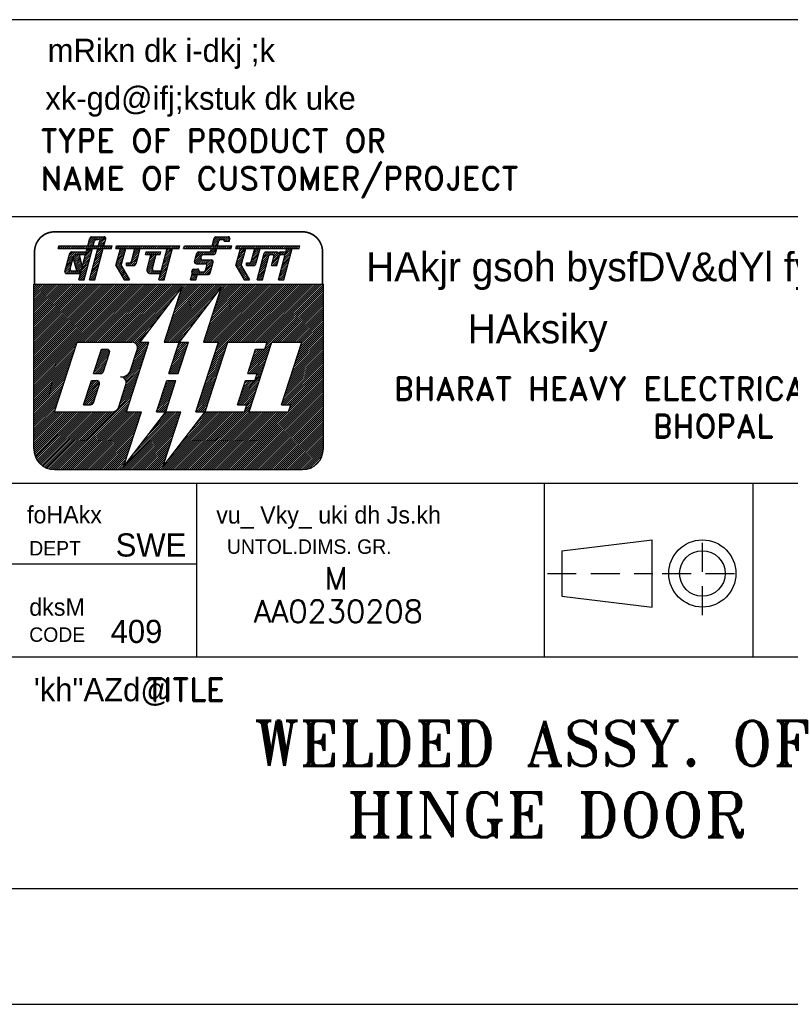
# Model space of a CAD drawing. Extents: x 5111 to 10755, y 3088 to 7079.
# Tile 5 of 8: x 8346 to 9239, y 3088 to 4230. Entities that reach past the tile are written whole.
import ezdxf
from ezdxf.enums import TextEntityAlignment as Align

# ---------------------------------------------------------------- set-up
doc = ezdxf.new("R2010")
doc.units = 0
doc.header["$LTSCALE"] = 10
doc.header["$MEASUREMENT"] = 0
doc.linetypes.add('HIDDEN', pattern=[0.375, 0.25, -0.125])
doc.layers.get('0').update_dxf_attribs({"linetype": 'CONTINUOUS'})
doc.layers.add('6', color=220, linetype='CONTINUOUS')
doc.layers.add('TEXT', color=7, linetype='CONTINUOUS')
doc.styles.add('HINDI', font='hindi')
doc.styles.add('ROMAND', font='romand')
doc.styles.add('ROMANS', font='romans')
doc.styles.add('ROMANT', font='romant.shx')

# ---------------------------------------------------------------- blocks, each defined once
blk = doc.blocks.new('*X17')
at = {"color": 0}
for p, q in [((31.687, 28.505), (32.282, 29.1)), ((31.752, 28.747), (32.105, 29.1)), ((31.817, 28.988), (31.928, 29.1)), ((31.428, 27.539), (32.057, 28.168)), ((31.493, 27.781), (32.121, 28.409)), ((31.558, 28.022), (32.186, 28.651)), ((31.622, 28.264), (32.251, 28.892)), ((31.17, 26.573), (31.798, 27.202)), ((31.234, 26.815), (31.863, 27.443)), ((31.299, 27.056), (31.927, 27.685)), ((31.364, 27.298), (31.992, 27.926)), ((31.163, 26.39), (31.733, 26.96)), ((31.34, 26.39), (31.669, 26.719)), ((31.517, 26.39), (31.604, 26.477))]:
    blk.add_line(p, q, dxfattribs=at)
blk = doc.blocks.new('*X16')
at = {"color": 0}
for p, q in [((29.562, 27.441), (30.19, 28.069)), ((29.627, 27.682), (30.255, 28.31)), ((29.691, 27.924), (30.558, 28.79)), ((29.756, 28.165), (30.381, 28.79)), ((29.821, 28.407), (30.204, 28.79)), ((29.885, 28.648), (30.027, 28.79)), ((30.505, 28.56), (30.735, 28.79)), ((30.56, 27.731), (31.188, 28.36)), ((30.625, 27.973), (31.442, 28.79)), ((30.625, 27.62), (31.124, 28.118)), ((30.661, 28.54), (30.911, 28.79)), ((30.689, 28.214), (31.141, 28.666)), ((30.734, 28.436), (31.068, 28.77)), ((31.147, 28.672), (31.261, 28.787)), ((31.388, 28.56), (31.618, 28.79)), ((31.565, 28.56), (31.752, 28.747)), ((29.368, 26.716), (29.996, 27.345)), ((29.433, 26.958), (30.061, 27.586)), ((29.497, 27.199), (30.126, 27.828)), ((30.802, 27.62), (31.059, 27.877)), ((30.979, 27.62), (30.994, 27.635)), ((29.303, 26.475), (29.931, 27.103)), ((29.395, 26.39), (29.867, 26.862)), ((29.572, 26.39), (29.802, 26.62))]:
    blk.add_line(p, q, dxfattribs=at)
blk = doc.blocks.new('*X15')
at = {"color": 0}
for p, q in [((27.633, 28.34), (28.261, 28.968)), ((27.698, 28.582), (28.216, 29.1)), ((27.762, 28.823), (28.039, 29.1)), ((27.827, 29.064), (27.863, 29.1)), ((28.888, 28.357), (29.516, 28.986)), ((28.952, 28.599), (29.454, 29.1)), ((29.017, 28.84), (29.277, 29.1)), ((29.082, 29.082), (29.1, 29.1)), ((27.441, 27.618), (28.067, 28.244)), ((27.504, 27.857), (28.132, 28.485)), ((27.568, 28.099), (28.197, 28.727)), ((28.504, 27.62), (29.386, 28.503)), ((28.681, 27.62), (29.322, 28.261)), ((28.823, 28.116), (29.451, 28.744)), ((27.506, 27.506), (28.002, 28.002)), ((27.571, 27.394), (27.938, 27.761)), ((27.635, 27.282), (27.927, 27.573)), ((27.7, 27.17), (27.992, 27.461)), ((27.765, 27.058), (28.056, 27.349)), ((27.829, 26.946), (28.121, 27.237)), ((28.356, 27.649), (28.557, 27.85)), ((28.356, 27.825), (28.38, 27.85)), ((28.857, 27.62), (29.257, 28.02)), ((29.082, 27.667), (29.172, 27.758)), ((27.894, 26.833), (28.186, 27.125)), ((27.959, 26.721), (28.25, 27.013)), ((28.024, 26.609), (28.315, 26.901)), ((28.088, 26.497), (28.38, 26.789)), ((28.158, 26.39), (28.445, 26.677)), ((28.335, 26.39), (28.509, 26.565)), ((28.511, 26.39), (28.574, 26.453))]:
    blk.add_line(p, q, dxfattribs=at)
blk = doc.blocks.new('*X14')
at = {"color": 0}
for p, q in [((27.479, 29.247), (27.562, 29.33)), ((27.509, 29.1), (27.739, 29.33)), ((27.686, 29.1), (27.916, 29.33)), ((27.863, 29.1), (28.093, 29.33)), ((28.039, 29.1), (28.269, 29.33)), ((28.216, 29.1), (28.446, 29.33)), ((28.393, 29.1), (28.623, 29.33)), ((28.57, 29.1), (28.8, 29.33)), ((28.746, 29.1), (28.976, 29.33)), ((28.923, 29.1), (29.153, 29.33)), ((29.1, 29.1), (29.33, 29.33)), ((29.277, 29.1), (29.507, 29.33)), ((29.454, 29.1), (29.684, 29.33)), ((29.63, 29.1), (29.86, 29.33)), ((29.807, 29.1), (30.037, 29.33)), ((29.984, 29.1), (30.214, 29.33)), ((30.161, 29.1), (30.391, 29.33)), ((30.337, 29.1), (30.567, 29.33)), ((30.514, 29.1), (30.744, 29.33)), ((30.691, 29.1), (30.921, 29.33)), ((30.868, 29.1), (31.098, 29.33)), ((31.045, 29.1), (31.275, 29.33)), ((31.221, 29.1), (31.451, 29.33)), ((31.398, 29.1), (31.628, 29.33)), ((31.575, 29.1), (31.805, 29.33)), ((31.752, 29.1), (31.982, 29.33)), ((31.928, 29.1), (32.158, 29.33)), ((32.105, 29.1), (32.335, 29.33)), ((32.282, 29.1), (32.512, 29.33)), ((32.459, 29.1), (32.689, 29.33)), ((32.636, 29.1), (32.866, 29.33)), ((32.812, 29.1), (32.932, 29.22))]:
    blk.add_line(p, q, dxfattribs=at)
blk = doc.blocks.new('*X13')
at = {"color": 0}
for p, q in [((25.024, 28.56), (25.564, 29.1)), ((25.201, 28.56), (25.741, 29.1)), ((25.323, 29.035), (25.388, 29.1)), ((25.378, 28.56), (25.757, 28.939)), ((23.882, 27.948), (24.724, 28.79)), ((23.924, 27.813), (24.445, 28.334)), ((23.946, 28.188), (24.547, 28.79)), ((24.01, 28.43), (24.371, 28.79)), ((24.058, 27.77), (24.453, 28.166)), ((24.075, 28.671), (24.19, 28.787)), ((24.234, 27.77), (24.565, 28.101)), ((24.411, 27.77), (24.741, 28.1)), ((24.588, 27.77), (24.918, 28.1)), ((24.671, 28.56), (24.901, 28.79)), ((24.765, 27.77), (25.095, 28.1)), ((24.848, 28.56), (25.078, 28.79)), ((24.896, 27.724), (25.272, 28.1)), ((24.934, 27.586), (25.422, 28.073)), ((25.556, 28.561), (25.692, 28.697)), ((23.633, 26.992), (23.951, 27.31)), ((23.691, 27.227), (23.759, 27.294)), ((23.696, 26.878), (24.128, 27.31)), ((23.845, 26.85), (24.256, 27.261)), ((24.552, 26.85), (25.433, 27.731)), ((24.729, 26.85), (25.369, 27.49)), ((24.87, 27.344), (25.486, 27.961)), ((24.905, 26.85), (25.304, 27.248)), ((24.022, 26.85), (24.29, 27.118)), ((24.198, 26.85), (24.428, 27.08)), ((24.375, 26.85), (24.605, 27.08)), ((25.082, 26.85), (25.239, 27.007))]:
    blk.add_line(p, q, dxfattribs=at)
blk = doc.blocks.new('*X12')
at = {"color": 0}
for p, q in [((22.95, 29.137), (23.143, 29.33)), ((23.09, 29.1), (23.32, 29.33)), ((23.266, 29.1), (23.496, 29.33)), ((23.443, 29.1), (23.673, 29.33)), ((23.62, 29.1), (23.85, 29.33)), ((23.797, 29.1), (24.027, 29.33)), ((23.973, 29.1), (24.203, 29.33)), ((24.15, 29.1), (24.38, 29.33)), ((24.327, 29.1), (24.557, 29.33)), ((24.504, 29.1), (24.734, 29.33)), ((24.681, 29.1), (24.911, 29.33)), ((24.857, 29.1), (25.087, 29.33)), ((25.034, 29.1), (25.264, 29.33)), ((25.211, 29.1), (25.441, 29.33)), ((25.388, 29.1), (25.618, 29.33)), ((25.564, 29.1), (25.794, 29.33)), ((25.741, 29.1), (25.971, 29.33)), ((25.918, 29.1), (26.148, 29.33)), ((26.095, 29.1), (26.325, 29.33)), ((26.272, 29.1), (26.502, 29.33)), ((26.448, 29.1), (26.678, 29.33)), ((26.625, 29.1), (26.855, 29.33)), ((26.802, 29.1), (27.032, 29.33)), ((26.979, 29.1), (27.076, 29.197))]:
    blk.add_line(p, q, dxfattribs=at)
blk = doc.blocks.new('*X11')
at = {"color": 0}
for p, q in [((25.441, 29.33), (26.211, 30.1)), ((25.452, 29.518), (26.034, 30.1)), ((25.517, 29.759), (25.857, 30.1)), ((25.582, 30.002), (25.671, 30.091)), ((26.158, 29.87), (26.388, 30.1)), ((26.334, 29.87), (26.564, 30.1)), ((26.443, 29.802), (26.741, 30.1)), ((26.538, 29.72), (26.886, 30.068)), ((26.715, 29.72), (26.942, 29.948)), ((25.618, 29.33), (25.951, 29.663)), ((25.794, 29.33), (25.886, 29.422))]:
    blk.add_line(p, q, dxfattribs=at)
blk = doc.blocks.new('*X10')
at = {"color": 0}
for p, q in [((23.562, 26.39), (24.022, 26.85)), ((23.602, 26.607), (23.845, 26.85)), ((23.667, 26.849), (23.696, 26.878)), ((23.738, 26.39), (24.101, 26.753)), ((23.915, 26.39), (24.036, 26.511))]:
    blk.add_line(p, q, dxfattribs=at)
blk = doc.blocks.new('*X9')
at = {"color": 0}
for p, q in [((17.094, 29.115), (17.309, 29.33)), ((17.256, 29.1), (17.486, 29.33)), ((17.433, 29.1), (17.663, 29.33)), ((17.61, 29.1), (17.84, 29.33)), ((17.786, 29.1), (18.016, 29.33)), ((17.963, 29.1), (18.193, 29.33)), ((18.14, 29.1), (18.37, 29.33)), ((18.317, 29.1), (18.547, 29.33)), ((18.493, 29.1), (18.723, 29.33)), ((18.67, 29.1), (18.9, 29.33)), ((18.847, 29.1), (19.077, 29.33)), ((19.024, 29.1), (19.254, 29.33)), ((19.201, 29.1), (19.431, 29.33)), ((19.377, 29.1), (19.607, 29.33)), ((19.554, 29.1), (19.784, 29.33)), ((19.731, 29.1), (19.961, 29.33)), ((19.908, 29.1), (20.138, 29.33)), ((20.084, 29.1), (20.314, 29.33)), ((20.261, 29.1), (20.491, 29.33)), ((20.438, 29.1), (20.668, 29.33)), ((20.615, 29.1), (20.845, 29.33)), ((20.791, 29.1), (21.021, 29.33)), ((20.968, 29.1), (21.198, 29.33)), ((21.145, 29.1), (21.375, 29.33)), ((21.322, 29.1), (21.552, 29.33)), ((21.499, 29.1), (21.729, 29.33)), ((21.675, 29.1), (21.905, 29.33)), ((21.852, 29.1), (22.082, 29.33)), ((22.029, 29.1), (22.259, 29.33)), ((22.206, 29.1), (22.436, 29.33)), ((22.382, 29.1), (22.611, 29.329)), ((19.698, 28.713), (19.774, 28.79)), ((19.721, 28.56), (19.951, 28.79)), ((19.898, 28.56), (20.128, 28.79)), ((20.075, 28.56), (20.305, 28.79)), ((20.251, 28.56), (20.481, 28.79)), ((20.428, 28.56), (20.658, 28.79)), ((20.605, 28.56), (20.835, 28.79)), ((20.782, 28.56), (20.952, 28.73))]:
    blk.add_line(p, q, dxfattribs=at)
blk = doc.blocks.new('*X8')
at = {"color": 0}
for p, q in [((17.312, 28.449), (17.941, 29.077)), ((17.377, 28.691), (17.786, 29.1)), ((17.442, 28.932), (17.61, 29.1)), ((18.567, 28.466), (19.195, 29.095)), ((18.631, 28.708), (19.024, 29.1)), ((18.696, 28.949), (18.847, 29.1)), ((21.322, 28.393), (21.95, 29.021)), ((21.386, 28.634), (21.852, 29.1)), ((21.451, 28.876), (21.675, 29.1)), ((17.118, 27.725), (17.746, 28.353)), ((17.127, 27.556), (17.682, 28.112)), ((17.183, 27.966), (17.811, 28.594)), ((17.247, 28.208), (17.876, 28.836)), ((18.251, 27.62), (19.001, 28.37)), ((18.428, 27.62), (18.936, 28.129)), ((18.437, 27.983), (19.066, 28.612)), ((18.502, 28.225), (19.13, 28.853)), ((19.873, 27.651), (20.501, 28.28)), ((19.938, 27.893), (20.566, 28.521)), ((20.002, 28.134), (20.428, 28.56)), ((20.067, 28.376), (20.251, 28.56)), ((21.063, 27.427), (21.691, 28.055)), ((21.128, 27.668), (21.756, 28.297)), ((21.192, 27.91), (21.821, 28.538)), ((21.257, 28.151), (21.885, 28.78)), ((17.191, 27.444), (17.617, 27.87)), ((17.256, 27.332), (17.552, 27.629)), ((17.321, 27.22), (17.612, 27.512)), ((17.385, 27.108), (17.677, 27.4)), ((17.45, 26.996), (17.742, 27.288)), ((18.006, 27.728), (18.127, 27.85)), ((18.074, 27.62), (18.305, 27.851)), ((18.607, 27.622), (18.872, 27.887)), ((19.773, 27.197), (20.372, 27.797)), ((19.808, 27.41), (20.437, 28.038)), ((19.819, 27.067), (20.307, 27.555)), ((19.907, 26.978), (20.247, 27.318)), ((20.869, 26.702), (21.497, 27.331)), ((20.92, 26.93), (21.562, 27.572)), ((20.998, 27.185), (21.627, 27.814)), ((17.515, 26.884), (17.807, 27.176)), ((17.58, 26.772), (17.871, 27.064)), ((17.644, 26.66), (17.936, 26.952)), ((17.709, 26.548), (18.001, 26.839)), ((17.774, 26.436), (18.065, 26.727)), ((17.905, 26.39), (18.13, 26.615)), ((18.081, 26.39), (18.195, 26.503)), ((18.258, 26.39), (18.259, 26.391)), ((20.038, 26.932), (20.301, 27.195)), ((20.212, 26.93), (20.442, 27.16)), ((20.389, 26.93), (20.619, 27.16)), ((20.566, 26.93), (20.796, 27.16)), ((20.743, 26.93), (20.973, 27.16)), ((20.804, 26.461), (21.433, 27.089)), ((20.91, 26.39), (21.368, 26.848)), ((21.087, 26.39), (21.303, 26.606))]:
    blk.add_line(p, q, dxfattribs=at)
blk = doc.blocks.new('*X7')
at = {"color": 0}
for p, q in [((13.409, 28.259), (13.711, 28.56)), ((13.448, 28.121), (13.888, 28.56)), ((13.462, 28.488), (13.512, 28.538)), ((13.487, 27.983), (13.945, 28.441)), ((13.526, 27.845), (13.98, 28.299)), ((13.565, 27.707), (14.015, 28.157)), ((13.604, 27.57), (14.05, 28.015)), ((13.643, 27.432), (14.085, 27.873)), ((13.682, 27.294), (14.12, 27.731)), ((13.725, 27.16), (14.155, 27.59)), ((13.902, 27.16), (14.168, 27.426)), ((14.079, 27.16), (14.103, 27.184))]:
    blk.add_line(p, q, dxfattribs=at)
blk = doc.blocks.new('*X6')
at = {"color": 0}
for p, q in [((12.845, 27.694), (13.389, 28.238)), ((12.909, 27.935), (13.462, 28.488)), ((12.974, 28.177), (13.587, 28.79)), ((13.039, 28.418), (13.41, 28.79)), ((13.104, 28.66), (13.232, 28.788)), ((13.512, 28.538), (13.764, 28.79)), ((13.711, 28.56), (13.941, 28.79)), ((13.888, 28.56), (14.118, 28.79)), ((14.064, 28.56), (14.294, 28.79)), ((14.241, 28.56), (14.471, 28.79)), ((14.418, 28.56), (14.491, 28.633)), ((12.699, 27.018), (13.195, 27.514)), ((12.715, 27.211), (13.259, 27.755)), ((12.78, 27.452), (13.324, 27.997)), ((12.794, 26.936), (13.147, 27.289)), ((12.965, 26.93), (13.217, 27.182)), ((13.141, 26.93), (13.371, 27.16)), ((13.318, 26.93), (13.548, 27.16)), ((13.495, 26.93), (13.725, 27.16)), ((13.672, 26.93), (13.902, 27.16)), ((13.849, 26.93), (14.079, 27.16)), ((14.025, 26.93), (14.038, 26.943))]:
    blk.add_line(p, q, dxfattribs=at)
blk = doc.blocks.new('*X5')
at = {"color": 0}
for p, q in [((12.129, 29.1), (12.359, 29.33)), ((12.154, 29.301), (12.183, 29.33)), ((12.306, 29.1), (12.536, 29.33)), ((12.483, 29.1), (12.713, 29.33)), ((12.66, 29.1), (12.89, 29.33)), ((12.837, 29.1), (13.067, 29.33)), ((13.013, 29.1), (13.243, 29.33)), ((13.19, 29.1), (13.42, 29.33)), ((13.367, 29.1), (13.597, 29.33)), ((13.544, 29.1), (13.774, 29.33)), ((13.72, 29.1), (13.95, 29.33)), ((13.897, 29.1), (14.127, 29.33)), ((14.074, 29.1), (14.304, 29.33)), ((14.251, 29.1), (14.481, 29.33)), ((14.428, 29.1), (14.658, 29.33)), ((14.604, 29.1), (14.834, 29.33)), ((14.781, 29.1), (15.011, 29.33)), ((14.958, 29.1), (15.188, 29.33)), ((15.135, 29.1), (15.365, 29.33)), ((15.311, 29.1), (15.541, 29.33)), ((15.488, 29.1), (15.718, 29.33)), ((15.665, 29.1), (15.895, 29.33)), ((15.842, 29.1), (16.072, 29.33)), ((16.019, 29.1), (16.249, 29.33)), ((16.195, 29.1), (16.425, 29.33)), ((16.372, 29.1), (16.602, 29.33)), ((16.549, 29.1), (16.755, 29.306))]:
    blk.add_line(p, q, dxfattribs=at)
blk = doc.blocks.new('*X4')
at = {"color": 0}
for p, q in [((14.685, 29.358), (15.428, 30.1)), ((14.75, 29.599), (15.251, 30.1)), ((14.815, 29.841), (15.074, 30.1)), ((15.372, 29.868), (15.604, 30.1)), ((15.551, 29.87), (15.781, 30.1)), ((15.618, 29.407), (16.21, 29.999)), ((15.667, 29.809), (15.958, 30.1)), ((15.683, 29.648), (16.124, 30.089)), ((15.718, 29.33), (16.182, 29.794)), ((14.834, 29.33), (15.249, 29.745)), ((15.011, 29.33), (15.184, 29.503)), ((15.895, 29.33), (16.117, 29.552))]:
    blk.add_line(p, q, dxfattribs=at)
blk = doc.blocks.new('*X3')
at = {"color": 0}
for p, q in [((14.426, 28.392), (15.055, 29.02)), ((14.491, 28.633), (14.958, 29.1)), ((14.556, 28.875), (14.781, 29.1)), ((15.36, 28.441), (15.988, 29.069)), ((15.424, 28.683), (15.842, 29.1)), ((15.489, 28.924), (15.665, 29.1)), ((14.168, 27.426), (14.796, 28.054)), ((14.232, 27.667), (14.861, 28.296)), ((14.297, 27.909), (14.925, 28.537)), ((14.362, 28.15), (14.99, 28.779)), ((15.101, 27.475), (15.729, 28.103)), ((15.165, 27.717), (15.794, 28.345)), ((15.23, 27.958), (15.859, 28.586)), ((15.295, 28.2), (15.923, 28.828)), ((13.973, 26.701), (14.602, 27.33)), ((14.038, 26.943), (14.667, 27.571)), ((14.103, 27.184), (14.731, 27.813)), ((14.907, 26.751), (15.535, 27.379)), ((14.971, 26.992), (15.6, 27.621)), ((15.036, 27.234), (15.664, 27.862)), ((13.909, 26.46), (14.537, 27.088)), ((14.016, 26.39), (14.472, 26.847)), ((14.192, 26.39), (14.408, 26.605)), ((14.842, 26.509), (15.47, 27.138)), ((14.9, 26.39), (15.406, 26.896)), ((15.076, 26.39), (15.341, 26.655)), ((15.253, 26.39), (15.276, 26.413))]:
    blk.add_line(p, q, dxfattribs=at)
blk = doc.blocks.new('*X2')
at = {"color": 0}
for p, q in [((10, 17.425), (18.575, 26)), ((10, 17.601), (18.399, 26)), ((10, 17.778), (18.222, 26)), ((10, 17.955), (18.045, 26)), ((10, 18.132), (17.868, 26)), ((10, 18.309), (17.691, 26)), ((10, 18.485), (17.515, 26)), ((10, 18.662), (17.338, 26)), ((10, 18.839), (17.161, 26)), ((10, 19.016), (16.984, 26)), ((10, 19.192), (16.808, 26)), ((10, 19.369), (16.631, 26)), ((10, 19.546), (16.454, 26)), ((10, 19.723), (16.277, 26)), ((10, 19.899), (16.101, 26)), ((10, 20.076), (15.924, 26)), ((10, 20.253), (15.747, 26)), ((10, 20.43), (15.57, 26)), ((10, 20.607), (15.393, 26)), ((10, 20.783), (15.217, 26)), ((10, 20.96), (15.04, 26)), ((10, 21.137), (14.863, 26)), ((10, 21.314), (14.686, 26)), ((10, 21.49), (14.51, 26)), ((10, 21.667), (14.333, 26)), ((10, 21.844), (14.156, 26)), ((10, 22.021), (13.979, 26)), ((10, 22.198), (13.802, 26)), ((10, 22.374), (13.626, 26)), ((10, 22.551), (13.449, 26)), ((10, 22.728), (13.272, 26)), ((10, 22.905), (13.095, 26)), ((10, 23.081), (12.919, 26)), ((10, 23.258), (12.742, 26)), ((10, 23.435), (12.565, 26)), ((10, 23.612), (12.388, 26)), ((10, 23.789), (12.211, 26)), ((10, 23.965), (12.035, 26)), ((10, 24.142), (11.858, 26)), ((10, 24.319), (11.681, 26)), ((10, 24.496), (11.504, 26)), ((10, 24.672), (11.328, 26)), ((10, 24.849), (11.151, 26)), ((10, 25.026), (10.974, 26)), ((10, 25.203), (10.797, 26)), ((10, 25.38), (10.62, 26)), ((10, 25.556), (10.444, 26)), ((10, 25.733), (10.267, 26)), ((10, 25.91), (10.09, 26)), ((13.752, 21), (18.752, 26)), ((13.929, 21), (18.929, 26)), ((14.106, 21), (19.106, 26)), ((14.282, 21), (19.282, 26)), ((14.459, 21), (19.459, 26)), ((14.636, 21), (19.636, 26)), ((14.813, 21), (19.813, 26)), ((14.99, 21), (19.99, 26)), ((15.166, 21), (20.166, 26)), ((15.343, 21), (20.343, 26)), ((15.52, 21), (20.52, 26)), ((15.697, 21), (20.697, 26)), ((15.873, 21), (20.873, 26)), ((16.05, 21), (21.05, 26)), ((16.227, 21), (21.227, 26)), ((16.404, 21), (21.404, 26)), ((16.581, 21), (21.581, 26)), ((16.757, 21), (21.757, 26)), ((16.934, 21), (21.934, 26)), ((17.111, 21), (22.111, 26)), ((17.288, 21), (22.288, 26)), ((17.464, 21), (22.464, 26)), ((17.641, 21), (22.641, 26)), ((17.818, 21), (22.818, 26)), ((17.995, 21), (22.995, 26)), ((21.285, 21.108), (26.177, 26)), ((21.354, 21), (26.354, 26)), ((21.37, 21.37), (26, 26)), ((21.455, 21.631), (25.823, 26)), ((21.54, 21.893), (25.646, 26)), ((21.625, 22.155), (25.47, 26)), ((21.71, 22.417), (25.293, 26)), ((21.795, 22.679), (25.116, 26)), ((21.88, 22.941), (24.939, 26)), ((21.965, 23.203), (24.763, 26)), ((22.05, 23.464), (24.586, 26)), ((22.135, 23.726), (24.409, 26)), ((22.22, 23.988), (24.232, 26)), ((22.306, 24.25), (24.055, 26)), ((22.391, 24.512), (23.879, 26)), ((22.476, 24.774), (23.702, 26)), ((22.561, 25.036), (23.525, 26)), ((22.646, 25.298), (23.348, 26)), ((22.731, 25.559), (23.172, 26)), ((24.704, 21.169), (29.536, 26)), ((24.712, 21), (29.712, 26)), ((24.789, 21.431), (29.359, 26)), ((24.875, 21.693), (29.182, 26)), ((24.889, 21), (29.889, 26)), ((24.96, 21.954), (29.005, 26)), ((25.045, 22.216), (28.828, 26)), ((25.066, 21), (30.066, 26)), ((25.13, 22.478), (28.652, 26)), ((25.215, 22.74), (28.475, 26)), ((25.243, 21), (30.243, 26)), ((25.3, 23.002), (28.298, 26)), ((25.385, 23.264), (28.121, 26)), ((25.419, 21), (30.419, 26)), ((25.47, 23.526), (27.945, 26)), ((25.555, 23.787), (27.768, 26)), ((25.596, 21), (30.596, 26)), ((25.609, 19.952), (31.657, 26)), ((25.64, 24.049), (27.591, 26)), ((25.694, 20.214), (31.48, 26)), ((25.725, 24.311), (27.414, 26)), ((25.773, 21), (30.773, 26)), ((25.779, 20.476), (31.303, 26)), ((25.81, 24.573), (27.237, 26)), ((25.864, 20.738), (31.127, 26)), ((25.896, 24.835), (27.061, 26)), ((25.949, 21), (30.95, 26)), ((25.981, 25.097), (26.884, 26)), ((26.066, 25.359), (26.707, 26)), ((26.151, 25.62), (26.53, 26)), ((26.834, 21), (31.834, 26)), ((27.01, 21), (32.01, 26)), ((27.187, 21), (32.187, 26)), ((27.364, 21), (32.364, 26)), ((27.541, 21), (32.541, 26)), ((27.718, 21), (32.718, 26)), ((27.894, 21), (32.894, 26)), ((28.071, 21), (33.071, 26)), ((28.248, 21), (33.248, 26)), ((28.425, 21), (33.425, 26)), ((28.601, 21), (33.601, 26)), ((28.778, 21), (33.778, 26)), ((28.955, 21), (33.955, 26)), ((29.132, 21), (34.132, 26)), ((29.309, 21), (34.309, 26)), ((29.485, 21), (34.485, 26)), ((29.662, 21), (34.662, 26)), ((29.839, 21), (34.839, 26)), ((30.016, 21), (35, 25.984)), ((30.044, 20.675), (35, 25.631)), ((30.129, 20.936), (35, 25.808)), ((18.172, 21), (22.369, 25.198)), ((21.53, 21), (25.905, 25.375)), ((29.959, 20.413), (35, 25.454)), ((30.723, 21), (35, 25.277)), ((30.899, 21), (35, 25.101)), ((31.076, 21), (35, 24.924)), ((31.253, 21), (35, 24.747)), ((18.348, 21), (21.787, 24.439)), ((21.707, 21), (25.323, 24.616)), ((21.884, 21), (24.741, 23.857)), ((31.43, 21), (35, 24.57)), ((31.607, 21), (35, 24.393)), ((31.783, 21), (35, 24.217)), ((31.96, 21), (35, 24.04)), ((32.137, 21), (35, 23.863)), ((18.521, 20.996), (21.205, 23.68)), ((22.061, 21), (24.159, 23.098)), ((32.314, 21), (35, 23.686)), ((32.49, 21), (35, 23.51)), ((32.667, 21), (35, 23.333)), ((32.844, 21), (35, 23.156)), ((33.021, 21), (35, 22.979)), ((18.661, 20.959), (20.623, 22.921)), ((18.771, 20.892), (20.041, 22.163)), ((22.237, 21), (23.577, 22.34)), ((32.871, 20.143), (35, 22.272)), ((32.956, 20.405), (35, 22.449)), ((33.041, 20.667), (35, 22.626)), ((33.126, 20.929), (35, 22.802)), ((18.859, 20.803), (19.459, 21.404)), ((22.414, 21), (22.995, 21.581)), ((32.446, 18.834), (35, 21.388)), ((32.531, 19.096), (35, 21.565)), ((32.616, 19.358), (35, 21.742)), ((32.701, 19.619), (35, 21.919)), ((32.786, 19.881), (35, 22.095)), ((10, 17.248), (13.748, 20.996)), ((10, 17.071), (13.663, 20.734)), ((10, 16.894), (13.578, 20.472)), ((18.599, 19.306), (19.784, 20.491)), ((18.684, 19.568), (19.869, 20.753)), ((18.769, 19.83), (19.939, 21)), ((18.854, 20.092), (19.763, 21)), ((18.923, 20.691), (19.232, 21)), ((18.939, 20.354), (19.586, 21)), ((18.959, 20.55), (19.409, 21)), ((22.019, 19.367), (23.204, 20.552)), ((22.104, 19.629), (23.289, 20.814)), ((22.189, 19.891), (23.298, 21)), ((22.274, 20.153), (23.121, 21)), ((22.359, 20.415), (22.945, 21)), ((22.444, 20.677), (22.768, 21)), ((22.53, 20.939), (22.591, 21)), ((25.439, 19.428), (26.624, 20.614)), ((25.524, 19.69), (26.709, 20.875)), ((28.604, 18.704), (30.381, 20.482)), ((28.689, 18.966), (30.466, 20.743)), ((28.774, 19.228), (29.946, 20.4)), ((28.859, 19.49), (29.769, 20.4)), ((28.944, 19.751), (29.592, 20.4)), ((29.029, 20.013), (29.416, 20.4)), ((29.114, 20.275), (29.239, 20.4)), ((32.02, 17.525), (35, 20.504)), ((32.105, 17.786), (35, 20.681)), ((32.19, 18.048), (35, 20.858)), ((32.276, 18.31), (35, 21.035)), ((32.361, 18.572), (35, 21.211)), ((10, 16.718), (13.493, 20.211)), ((10, 16.541), (13.408, 19.949)), ((10, 16.364), (13.323, 19.687)), ((18.344, 18.521), (19.529, 19.706)), ((18.429, 18.783), (19.614, 19.968)), ((18.514, 19.044), (19.699, 20.229)), ((21.764, 18.582), (22.949, 19.767)), ((21.849, 18.844), (23.034, 20.029)), ((21.934, 19.106), (23.119, 20.291)), ((25.099, 18.381), (26.284, 19.566)), ((25.184, 18.643), (26.369, 19.828)), ((25.269, 18.905), (26.454, 20.09)), ((25.354, 19.167), (26.539, 20.352)), ((28.518, 18.442), (30.296, 20.22)), ((28.553, 18.3), (30.211, 19.958)), ((28.73, 18.3), (30.126, 19.696)), ((31.595, 16.215), (35, 19.62)), ((31.68, 16.477), (35, 19.797)), ((31.765, 16.739), (35, 19.974)), ((31.85, 17.001), (35, 20.151)), ((31.935, 17.263), (35, 20.328)), ((10, 16.187), (13.238, 19.425)), ((10, 16.01), (13.153, 19.163)), ((10, 15.834), (13.068, 18.901)), ((17.847, 17.847), (19.444, 19.444)), ((17.922, 17.745), (19.359, 19.182)), ((17.972, 17.619), (19.274, 18.92)), ((21.679, 18.32), (22.864, 19.505)), ((21.836, 18.3), (22.779, 19.243)), ((22.012, 18.3), (22.694, 18.981)), ((22.189, 18.3), (22.609, 18.719)), ((24.843, 17.595), (26.028, 18.781)), ((24.928, 17.857), (26.113, 19.042)), ((25.013, 18.119), (26.199, 19.304)), ((28.907, 18.3), (30.041, 19.434)), ((29.083, 18.3), (29.956, 19.172)), ((29.26, 18.3), (29.871, 18.91)), ((31.425, 15.692), (35, 19.267)), ((31.51, 15.953), (35, 19.444)), ((31.51, 15.6), (35, 19.09)), ((31.687, 15.6), (35, 18.913)), ((31.863, 15.6), (35, 18.737)), ((10, 15.657), (12.982, 18.639)), ((10, 15.48), (12.897, 18.377)), ((10, 15.303), (12.812, 18.116)), ((10, 15.127), (12.727, 17.854)), ((17.626, 17.98), (17.658, 18.011)), ((17.748, 16.688), (18.933, 17.873)), ((17.749, 17.926), (17.909, 18.086)), ((17.833, 16.95), (19.018, 18.135)), ((17.919, 17.211), (19.104, 18.396)), ((17.984, 17.454), (19.189, 18.658)), ((22.366, 18.3), (22.523, 18.458)), ((24.588, 16.81), (25.773, 17.995)), ((24.673, 17.072), (25.858, 18.257)), ((24.758, 17.334), (25.943, 18.519)), ((27.147, 10), (35, 17.853)), ((27.753, 16.085), (29.53, 17.863)), ((27.838, 16.347), (29.615, 18.125)), ((29.108, 17.794), (29.7, 18.387)), ((29.193, 18.056), (29.785, 18.649)), ((32.014, 15.044), (35, 18.029)), ((32.04, 15.6), (35, 18.56)), ((32.099, 15.305), (35, 18.206)), ((32.184, 15.567), (35, 18.383)), ((10, 14.95), (12.642, 17.592)), ((10, 14.773), (12.557, 17.33)), ((10, 14.596), (12.472, 17.068)), ((17.493, 15.902), (18.678, 17.087)), ((17.578, 16.164), (18.763, 17.349)), ((17.663, 16.426), (18.848, 17.611)), ((20.913, 15.963), (22.098, 17.148)), ((20.998, 16.225), (22.183, 17.41)), ((21.083, 16.487), (22.268, 17.672)), ((21.168, 16.749), (22.119, 17.7)), ((21.253, 17.011), (21.943, 17.7)), ((21.338, 17.273), (21.766, 17.7)), ((21.423, 17.534), (21.589, 17.7)), ((24.333, 16.024), (25.518, 17.209)), ((24.418, 16.286), (25.603, 17.471)), ((24.503, 16.548), (25.688, 17.733)), ((27.324, 10), (35, 17.676)), ((27.501, 10), (35, 17.499)), ((27.621, 15.6), (29.36, 17.339)), ((27.668, 15.824), (29.445, 17.601)), ((27.678, 10), (35, 17.322)), ((27.798, 15.6), (29.275, 17.077)), ((27.854, 10), (35, 17.146)), ((27.923, 16.609), (29.014, 17.7)), ((28.008, 16.871), (28.837, 17.7)), ((28.093, 17.133), (28.66, 17.7)), ((28.178, 17.395), (28.483, 17.7)), ((28.263, 17.657), (28.307, 17.7)), ((10, 14.419), (12.387, 16.806)), ((10, 14.243), (12.302, 16.544)), ((10, 14.066), (12.217, 16.283)), ((12.121, 10), (18.423, 16.302)), ((17.321, 15.376), (18.508, 16.563)), ((17.408, 15.64), (18.593, 16.825)), ((20.658, 15.178), (21.843, 16.363)), ((20.743, 15.44), (21.928, 16.625)), ((20.828, 15.701), (22.013, 16.886)), ((24.016, 15), (25.178, 16.162)), ((24.078, 15.239), (25.263, 16.424)), ((24.163, 15.501), (25.348, 16.686)), ((24.248, 15.762), (25.433, 16.947)), ((27.974, 15.6), (29.19, 16.816)), ((28.031, 10), (35, 16.969)), ((28.151, 15.6), (29.105, 16.554)), ((28.208, 10), (35, 16.792)), ((28.328, 15.6), (29.02, 16.292)), ((28.385, 10), (35, 16.615)), ((28.562, 10), (35, 16.438)), ((28.738, 10), (35, 16.262)), ((10, 13.889), (12.132, 16.021)), ((10, 13.712), (12.047, 15.759)), ((10, 13.536), (11.961, 15.497)), ((12.298, 10), (18.338, 16.04)), ((12.475, 10), (18.253, 15.778)), ((12.652, 10), (18.168, 15.516)), ((20.657, 15), (21.758, 16.101)), ((20.834, 15), (21.673, 15.839)), ((21.01, 15), (21.588, 15.577)), ((21.187, 15), (21.502, 15.315)), ((23.258, 10), (28.764, 15.506)), ((24.192, 15), (25.092, 15.9)), ((24.369, 15), (25.007, 15.638)), ((24.546, 15), (24.922, 15.376)), ((28.257, 15.176), (28.85, 15.768)), ((28.342, 15.437), (28.935, 16.03)), ((28.915, 10), (35, 16.085)), ((29.092, 10), (35, 15.908)), ((29.269, 10), (35, 15.731)), ((29.445, 10), (35, 15.555)), ((29.622, 10), (35, 15.378)), ((10, 13.359), (11.876, 15.235)), ((10, 11.768), (13.232, 15)), ((10, 11.945), (13.055, 15)), ((10, 12.121), (12.879, 15)), ((10, 12.298), (12.702, 15)), ((10, 12.475), (12.525, 15)), ((10, 12.652), (12.348, 15)), ((10, 12.828), (12.172, 15)), ((10, 13.005), (11.995, 15)), ((10, 13.182), (11.818, 15)), ((10.011, 11.602), (13.409, 15)), ((10.035, 11.449), (13.586, 15)), ((10.069, 11.306), (13.763, 15)), ((10.113, 11.173), (13.939, 15)), ((10.164, 11.048), (14.116, 15)), ((10.224, 10.931), (14.293, 15)), ((10.29, 10.82), (14.47, 15)), ((10.363, 10.716), (14.646, 15)), ((10.442, 10.619), (14.823, 15)), ((10.527, 10.527), (15, 15)), ((10.619, 10.442), (15.177, 15)), ((10.716, 10.363), (15.354, 15)), ((10.82, 10.29), (15.53, 15)), ((10.931, 10.224), (15.707, 15)), ((11.048, 10.164), (15.884, 15)), ((11.173, 10.113), (16.061, 15)), ((11.306, 10.069), (16.237, 15)), ((11.449, 10.035), (16.414, 15)), ((11.602, 10.011), (16.591, 15)), ((11.768, 10), (16.768, 15)), ((11.945, 10), (16.988, 15.043)), ((12.828, 10), (18.083, 15.254)), ((13.005, 10), (18.005, 15)), ((13.182, 10), (18.182, 15)), ((13.359, 10), (18.359, 15)), ((13.536, 10), (18.536, 15)), ((13.712, 10), (18.712, 15)), ((13.889, 10), (18.889, 15)), ((14.066, 10), (19.066, 15)), ((14.243, 10), (19.243, 15)), ((14.419, 10), (19.243, 14.823)), ((14.596, 10), (19.157, 14.561)), ((17.601, 10), (22.601, 15)), ((17.778, 10), (22.662, 14.884)), ((17.955, 10), (22.577, 14.622)), ((18.027, 10.602), (22.425, 15)), ((18.609, 11.361), (22.248, 15)), ((19.191, 12.12), (22.071, 15)), ((19.773, 12.878), (21.894, 15)), ((20.355, 13.637), (21.718, 15)), ((20.937, 14.396), (21.541, 15)), ((20.96, 10), (25.96, 15)), ((21.137, 10), (26.137, 15)), ((21.314, 10), (26.314, 15)), ((21.364, 15), (21.417, 15.053)), ((21.49, 10), (26.49, 15)), ((21.562, 10.779), (25.783, 15)), ((21.667, 10), (26.667, 15)), ((21.844, 10), (26.844, 15)), ((22.021, 10), (27.021, 15)), ((22.144, 11.538), (25.607, 15)), ((22.198, 10), (27.198, 15)), ((22.374, 10), (27.374, 15)), ((22.551, 10), (27.551, 15)), ((22.726, 12.297), (25.43, 15)), ((22.728, 10), (27.728, 15)), ((22.905, 10), (27.905, 15)), ((23.081, 10), (28.081, 15)), ((23.308, 13.055), (25.253, 15)), ((23.435, 10), (28.679, 15.244)), ((23.612, 10), (28.612, 15)), ((23.789, 10), (28.789, 15)), ((23.89, 13.814), (25.076, 15)), ((23.965, 10), (28.965, 15)), ((24.142, 10), (29.142, 15)), ((24.319, 10), (29.319, 15)), ((24.472, 14.573), (24.899, 15)), ((24.496, 10), (29.496, 15)), ((24.672, 10), (29.672, 15)), ((24.723, 15), (24.837, 15.114)), ((24.849, 10), (29.849, 15)), ((25.026, 10), (30.026, 15)), ((25.203, 10), (30.203, 15)), ((25.38, 10), (30.38, 15)), ((25.556, 10), (30.556, 15)), ((25.733, 10), (30.733, 15)), ((25.91, 10), (30.91, 15)), ((26.087, 10), (31.087, 15)), ((26.263, 10), (31.263, 15)), ((26.44, 10), (31.44, 15)), ((26.617, 10), (31.617, 15)), ((26.794, 10), (31.794, 15)), ((26.971, 10), (31.971, 15)), ((29.799, 10), (35, 15.201)), ((29.976, 10), (35, 15.024)), ((30.153, 10), (35, 14.847)), ((30.329, 10), (35, 14.671)), ((30.506, 10), (35, 14.494)), ((14.773, 10), (19.072, 14.299)), ((14.95, 10), (18.987, 14.038)), ((15.127, 10), (18.902, 13.776)), ((18.132, 10), (22.492, 14.36)), ((18.309, 10), (22.407, 14.099)), ((18.485, 10), (22.322, 13.837)), ((30.683, 10), (35, 14.317)), ((30.86, 10), (35, 14.14)), ((31.036, 10), (35, 13.964)), ((31.213, 10), (35, 13.787)), ((31.39, 10), (35, 13.61)), ((15.303, 10), (18.817, 13.514)), ((15.48, 10), (18.732, 13.252)), ((15.657, 10), (18.647, 12.99)), ((18.662, 10), (22.237, 13.575)), ((18.839, 10), (22.152, 13.313)), ((19.016, 10), (22.067, 13.051)), ((19.192, 10), (21.982, 12.789)), ((31.567, 10), (35, 13.433)), ((31.744, 10), (35, 13.256)), ((31.92, 10), (35, 13.08)), ((32.097, 10), (35, 12.903)), ((15.834, 10), (18.562, 12.728)), ((16.01, 10), (18.477, 12.466)), ((16.187, 10), (18.392, 12.205)), ((16.364, 10), (18.307, 11.943)), ((19.369, 10), (21.897, 12.527)), ((19.546, 10), (21.812, 12.266)), ((19.723, 10), (21.726, 12.004)), ((32.274, 10), (35, 12.726)), ((32.451, 10), (35, 12.549)), ((32.627, 10), (35, 12.373)), ((32.804, 10), (35, 12.196)), ((32.981, 10), (35, 12.019)), ((16.541, 10), (18.222, 11.681)), ((16.718, 10), (18.136, 11.419)), ((16.894, 10), (18.051, 11.157)), ((19.899, 10), (21.641, 11.742)), ((20.076, 10), (21.556, 11.48)), ((20.253, 10), (21.471, 11.218)), ((33.158, 10), (35, 11.842)), ((33.34, 10.005), (34.995, 11.66)), ((33.545, 10.033), (34.967, 11.455)), ((33.786, 10.098), (34.902, 11.214)), ((17.071, 10), (17.966, 10.895)), ((17.248, 10), (17.881, 10.633)), ((17.425, 10), (17.796, 10.371)), ((20.43, 10), (21.386, 10.956)), ((20.607, 10), (21.301, 10.694)), ((20.783, 10), (21.216, 10.433)), ((34.114, 10.25), (34.75, 10.886))]:
    blk.add_line(p, q, dxfattribs=at)
blk = doc.blocks.new('*X1')
at = {"color": 0}
for p, q in [((15.709, 19.951), (16.157, 20.4)), ((15.794, 20.213), (15.981, 20.4)), ((15.198, 18.38), (16.383, 19.565)), ((15.283, 18.642), (16.468, 19.827)), ((15.368, 18.904), (16.553, 20.088)), ((15.454, 19.166), (16.539, 20.251)), ((15.539, 19.428), (16.461, 20.35)), ((15.624, 19.69), (16.333, 20.399)), ((15.295, 18.3), (16.298, 19.303)), ((15.472, 18.3), (16.213, 19.042)), ((15.648, 18.3), (16.128, 18.78)), ((15.828, 18.303), (16.043, 18.518)), ((14.433, 16.024), (15.618, 17.209)), ((14.518, 16.285), (15.683, 17.451)), ((14.603, 16.547), (15.642, 17.587)), ((14.688, 16.809), (15.55, 17.671)), ((14.773, 17.071), (15.402, 17.7)), ((14.858, 17.333), (15.225, 17.7)), ((14.943, 17.595), (15.048, 17.7)), ((14.347, 15.762), (15.533, 16.947)), ((14.363, 15.6), (15.447, 16.685)), ((14.539, 15.6), (15.362, 16.423)), ((14.716, 15.6), (15.277, 16.161)), ((14.893, 15.6), (15.192, 15.899))]:
    blk.add_line(p, q, dxfattribs=at)
blk = doc.blocks.new('MONO1')
for p, q in [((7.178, 24.077), (7.354, 24.736)), ((7.499, 24.847), (8.569, 24.847)), ((8.558, 24.077), (8.713, 24.658)), ((17.902, 24.077), (18.078, 24.736)), ((18.223, 24.847), (19.292, 24.847)), ((19.386, 24.467), (19.437, 24.658)), ((4.6, 23.847), (4.662, 24.077)), ((4.6, 23.847), (7.116, 23.847)), ((4.662, 24.077), (7.178, 24.077)), ((6.85, 21.137), (7.576, 23.847)), ((7.033, 23.537), (7.116, 23.847)), ((7.116, 23.847), (7.576, 23.847)), ((7.178, 24.077), (7.638, 24.077)), ((7.31, 21.137), (8.036, 23.847)), ((7.576, 23.847), (8.036, 23.847)), ((7.638, 24.077), (7.753, 24.506)), ((7.638, 24.077), (8.098, 24.077)), ((7.77, 21.137), (8.496, 23.847)), ((7.898, 24.617), (8.047, 24.617)), ((8.036, 23.847), (8.496, 23.847)), ((8.098, 24.077), (8.192, 24.428)), ((8.098, 24.077), (8.558, 24.077)), ((8.496, 23.847), (9.2, 23.847)), ((8.558, 24.077), (9.262, 24.077)), ((9.2, 23.847), (9.262, 24.077)), ((9.59, 23.847), (9.652, 24.077)), ((9.59, 22.367), (9.987, 23.847)), ((9.59, 23.847), (9.987, 23.847)), ((9.652, 24.077), (15.112, 24.077)), ((9.987, 23.847), (10.447, 23.847)), ((10.05, 22.367), (10.447, 23.847)), ((10.447, 23.847), (11.237, 23.847)), ((10.931, 22.708), (11.237, 23.847)), ((11.237, 23.847), (11.697, 23.847)), ((11.36, 22.589), (11.697, 23.847)), ((11.697, 23.847), (14.011, 23.847)), ((13.285, 21.137), (14.011, 23.847)), ((13.745, 21.137), (14.471, 23.847)), ((14.011, 23.847), (14.471, 23.847)), ((14.471, 23.847), (15.05, 23.847)), ((15.05, 23.847), (15.112, 24.077)), ((15.44, 23.847), (15.502, 24.077)), ((15.44, 23.847), (17.84, 23.847)), ((15.502, 24.077), (17.902, 24.077)), ((17.787, 23.648), (17.84, 23.847)), ((17.84, 23.847), (18.3, 23.847)), ((17.902, 24.077), (18.362, 24.077)), ((18.185, 23.418), (18.3, 23.847)), ((18.3, 23.847), (19.55, 23.847)), ((18.362, 24.077), (18.477, 24.506)), ((18.362, 24.077), (19.612, 24.077)), ((18.621, 24.617), (18.869, 24.617)), ((18.926, 24.467), (18.941, 24.523)), ((18.926, 24.467), (19.386, 24.467)), ((19.55, 23.847), (19.612, 24.077)), ((19.94, 23.847), (20.002, 24.077)), ((19.94, 22.367), (20.337, 23.847)), ((19.94, 23.847), (20.337, 23.847)), ((20.002, 24.077), (25.462, 24.077)), ((20.337, 23.847), (20.797, 23.847)), ((20.4, 22.367), (20.797, 23.847)), ((20.797, 23.847), (21.587, 23.847)), ((21.281, 22.708), (21.587, 23.847)), ((21.587, 23.847), (22.047, 23.847)), ((21.71, 22.589), (22.047, 23.847)), ((22.047, 23.847), (24.347, 23.847)), ((24.08, 21.137), (24.807, 23.847)), ((24.264, 23.537), (24.347, 23.847)), ((24.347, 23.847), (24.807, 23.847)), ((24.807, 23.847), (25.4, 23.847)), ((25.4, 23.847), (25.462, 24.077)), ((5.191, 21.866), (5.609, 23.426)), ((5.651, 22.096), (5.902, 23.033)), ((5.753, 23.537), (7.033, 23.537)), ((5.902, 23.033), (5.945, 23.196)), ((6.22, 21.907), (5.902, 23.033)), ((6.09, 23.307), (6.416, 23.307)), ((6.416, 23.307), (6.971, 23.307)), ((6.416, 23.307), (6.682, 22.226)), ((6.682, 22.226), (6.971, 23.307)), ((6.971, 23.307), (7.033, 23.537)), ((12.157, 23.307), (12.218, 23.537)), ((12.157, 23.307), (12.617, 23.307)), ((12.218, 23.537), (13.468, 23.537)), ((12.281, 22.055), (12.617, 23.307)), ((12.617, 23.307), (13.077, 23.307)), ((12.752, 22.096), (13.077, 23.307)), ((13.077, 23.307), (13.407, 23.307)), ((13.407, 23.307), (13.468, 23.537)), ((16.384, 22.706), (16.577, 23.426)), ((16.722, 23.537), (17.642, 23.537)), ((16.933, 23.036), (16.976, 23.196)), ((17.12, 23.307), (18.04, 23.307)), ((21.78, 21.137), (22.394, 23.426)), ((22.24, 21.137), (22.792, 23.196)), ((22.539, 23.537), (23.494, 23.537)), ((22.937, 23.307), (23.086, 23.307)), ((23.03, 22.367), (23.231, 23.118)), ((23.49, 22.367), (23.712, 23.196)), ((23.62, 21.137), (24.202, 23.307)), ((23.644, 23.386), (23.644, 23.387)), ((23.644, 23.386), (23.644, 23.387)), ((23.794, 23.537), (24.264, 23.537)), ((23.857, 23.307), (24.202, 23.307)), ((24.202, 23.307), (24.264, 23.537)), ((6.596, 21.907), (6.682, 22.226)), ((9.59, 22.367), (10.3, 21.137)), ((10.05, 22.367), (10.76, 21.137)), ((10.506, 22.367), (10.506, 22.597)), ((10.506, 22.597), (10.787, 22.597)), ((10.506, 22.367), (11.07, 22.367)), ((16.529, 22.517), (17.288, 22.517)), ((17.078, 22.847), (17.837, 22.847)), ((17.329, 21.938), (17.433, 22.328)), ((17.727, 21.708), (17.981, 22.658)), ((19.94, 22.367), (20.65, 21.137)), ((20.4, 22.367), (21.11, 21.137)), ((20.856, 22.597), (21.137, 22.597)), ((20.856, 22.367), (20.856, 22.597)), ((20.856, 22.367), (21.42, 22.367)), ((23.03, 22.367), (23.49, 22.367)), ((5.335, 21.677), (6.535, 21.677)), ((5.795, 21.907), (6.22, 21.907)), ((6.22, 21.907), (6.596, 21.907)), ((6.39, 21.137), (6.596, 21.907)), ((12.571, 21.677), (13.43, 21.677)), ((12.897, 21.907), (13.491, 21.907)), ((16.044, 21.137), (16.178, 21.639)), ((16.138, 21.786), (16.181, 21.946)), ((16.283, 21.597), (16.627, 21.597)), ((16.325, 22.057), (16.646, 22.057)), ((16.504, 21.137), (16.627, 21.597)), ((16.627, 21.597), (17.582, 21.597)), ((16.78, 21.827), (16.791, 21.868)), ((16.78, 21.827), (17.184, 21.827)), ((2.5, 20.747), (27.5, 20.747)), ((2.5, 6.547), (2.5, 20.747)), ((6.39, 21.137), (6.85, 21.137)), ((7.31, 21.137), (7.77, 21.137)), ((10.3, 21.137), (10.76, 21.137)), ((15.293, 20.497), (11.65, 15.747)), ((13.285, 21.137), (13.745, 21.137)), ((15.293, 20.497), (13.75, 15.747)), ((18.693, 20.497), (15.05, 15.747)), ((16.044, 21.137), (16.504, 21.137)), ((18.693, 20.497), (17.15, 15.747)), ((20.65, 21.137), (21.11, 21.137)), ((20.65, 21.137), (21.11, 21.137)), ((21.78, 21.137), (22.24, 21.137)), ((23.62, 21.137), (24.08, 21.137)), ((27.5, 6.547), (27.5, 20.747)), ((4.3, 9.747), (6.25, 15.747)), ((6.25, 15.747), (10.961, 15.747)), ((10.5, 9.747), (12.45, 15.747)), ((11.65, 15.747), (12.45, 15.747)), ((13.75, 15.747), (15.85, 15.747)), ((14.172, 13.047), (15.05, 15.747)), ((14.972, 13.047), (15.85, 15.747)), ((16.5, 9.747), (18.45, 15.747)), ((17.15, 15.747), (18.45, 15.747)), ((17.3, 9.747), (19.25, 15.747)), ((19.25, 15.747), (22.65, 15.747)), ((21.1, 9.747), (23.05, 15.747)), ((22.455, 15.147), (22.65, 15.747)), ((23.05, 15.747), (25.65, 15.747)), ((23.895, 10.347), (25.65, 15.747)), ((7.672, 13.047), (8.355, 15.147)), ((8.355, 15.147), (8.81, 15.147)), ((8.528, 13.22), (9.048, 14.82)), ((10.809, 13.162), (11.437, 15.092)), ((20.972, 13.047), (21.655, 15.147)), ((21.655, 15.147), (22.455, 15.147)), ((7.672, 13.047), (8.291, 13.047)), ((14.172, 13.047), (14.972, 13.047)), ((20.972, 13.047), (21.772, 13.047)), ((21.577, 12.447), (21.772, 13.047)), ((6.795, 10.347), (7.477, 12.447)), ((7.477, 12.447), (7.933, 12.447)), ((7.651, 10.52), (8.171, 12.12)), ((9.835, 10.162), (10.462, 12.092)), ((13.1, 9.747), (13.977, 12.447)), ((13.9, 9.747), (14.777, 12.447)), ((13.977, 12.447), (14.777, 12.447)), ((20.095, 10.347), (20.777, 12.447)), ((20.777, 12.447), (21.577, 12.447)), ((6.795, 10.347), (7.413, 10.347)), ((20.095, 10.347), (20.895, 10.347)), ((20.7, 9.747), (20.895, 10.347)), ((23.895, 10.347), (24.695, 10.347)), ((24.5, 9.747), (24.695, 10.347)), ((4.3, 9.747), (9.264, 9.747)), ((10.257, 4.997), (13.9, 9.747)), ((10.257, 4.997), (11.8, 9.747)), ((10.5, 9.747), (11.8, 9.747)), ((13.1, 9.747), (15.2, 9.747)), ((13.657, 4.997), (17.3, 9.747)), ((13.657, 4.997), (15.2, 9.747)), ((16.5, 9.747), (20.7, 9.747)), ((21.1, 9.747), (24.5, 9.747)), ((4.3, 4.747), (25.7, 4.747))]:
    blk.add_line(p, q)
at = {"const_width": 0.14}
blk.add_lwpolyline([(2.57, 20.747), (2.57, 23.547, -0.414214), (4.3, 25.277), (25.7, 25.277, -0.414214), (27.43, 23.547), (27.43, 20.747)], format="xyb", dxfattribs=at)
for centre, radius, start, end in [((7.499, 24.697), 0.15, 90, 165), ((8.569, 24.697), 0.15, 345, 90), ((18.223, 24.697), 0.15, 90, 165), ((19.292, 24.697), 0.15, 345, 90), ((7.898, 24.467), 0.15, 90, 165), ((8.047, 24.467), 0.15, 345, 90), ((18.621, 24.467), 0.15, 90, 165), ((18.869, 24.542), 0.075, 345, 90), ((5.753, 23.387), 0.15, 90, 165), ((6.09, 23.157), 0.15, 90, 165), ((16.722, 23.387), 0.15, 90, 165), ((17.078, 22.997), 0.15, 165, 270), ((17.12, 23.157), 0.15, 90, 165), ((17.642, 23.687), 0.15, 270, 345), ((18.04, 23.457), 0.15, 270, 345), ((22.539, 23.387), 0.15, 90, 165), ((22.937, 23.157), 0.15, 90, 165), ((23.086, 23.157), 0.15, 345, 90), ((23.494, 23.387), 0.15, 0, 90), ((23.794, 23.387), 0.15, 90, 180), ((23.857, 23.157), 0.15, 90, 165), ((10.787, 22.747), 0.15, 270, 345), ((11.07, 22.667), 0.3, 270, 345), ((16.529, 22.667), 0.15, 165, 270), ((17.288, 22.367), 0.15, 345, 90), ((17.837, 22.697), 0.15, 345, 90), ((21.137, 22.747), 0.15, 270, 345), ((21.42, 22.667), 0.3, 270, 345), ((5.335, 21.827), 0.15, 165, 270), ((5.795, 22.057), 0.15, 165, 270), ((12.571, 21.977), 0.3, 165, 270), ((12.897, 22.057), 0.15, 165, 270), ((16.283, 21.747), 0.15, 165, 225.99804), ((16.283, 21.747), 0.15, 225.99804, 270), ((16.325, 21.907), 0.15, 90, 165), ((16.646, 21.907), 0.15, 345, 90), ((17.184, 21.977), 0.15, 270, 345), ((17.582, 21.747), 0.15, 270, 345), ((10.961, 15.247), 0.5, 342, 90), ((8.81, 14.897), 0.25, 342, 90), ((8.291, 13.297), 0.25, 270, 342), ((10.007, 13.73), 0.983, 268.80535, 324.67404), ((7.933, 12.197), 0.25, 342, 90), ((9.987, 12.247), 0.5, 342, 90), ((7.413, 10.597), 0.25, 270, 342), ((9.264, 10.347), 0.6, 270, 342), ((4.3, 6.547), 1.8, 180, 270), ((25.7, 6.547), 1.8, 270, 0)]:
    blk.add_arc(centre, radius, start, end)
for name in ['*X4', '*X11', '*X5', '*X3', '*X9', '*X8', '*X12', '*X13', '*X15', '*X14', '*X17', '*X6', '*X7', '*X16', '*X10', '*X2', '*X1']:
    blk.add_blockref(name, (-7.5, -5.253))
blk = doc.blocks.new('A3')
for p, q in [((410, 85), (240, 85)), ((240, 68), (410, 68)), ((170, 45), (410, 45)), ((256, 30), (256, 45)), ((286, 30), (286, 45)), ((304, 30), (304, 45)), ((240, 30), (410, 30)), ((20, 10), (410, 10)), ((170, 10), (410, 10)), ((0, 0), (420, 0))]:
    blk.add_line(p, q)
at = {"layer": 'TEXT'}
for p, q in [((287.492, 39.156), (295.286, 40.088)), ((295.286, 34.295), (295.286, 40.088)), ((287.492, 39.156), (287.492, 35.227)), ((256, 38), (240, 38)), ((287.492, 35.227), (295.286, 34.295))]:
    blk.add_line(p, q, dxfattribs=at)
at = {"layer": 'TEXT', "linetype": 'HIDDEN'}
for p, q in [((299.623, 33.584), (299.623, 40.63)), ((286.244, 37.192), (295.345, 37.192)), ((296.157, 37.192), (303.207, 37.192))]:
    blk.add_line(p, q, dxfattribs=at)
at = {"layer": 'TEXT'}
for radius in [2.896, 1.965]:
    blk.add_circle((299.623, 37.192), radius, dxfattribs=at)
blk.add_blockref('MONO1', (239.411, 41.41), dxfattribs=at)
at = {"style": 'HINDI'}
for s, height, p in [('mRikn dk i-dkj ;k', 2, (243.116, 81.356)), ('xk-gd@ifj;kstuk dk uke', 2, (242.911, 77.224)), ('HAkjr gsoh bysfDV&dYl fyfeVsM', 2.5, (270.611, 62.417)), ('         HAksiky', 2.5, (271.008, 57.062)), ('foHAkx', 1.5, (241.334, 41.52)), ('vu_ Vky_ uki dh Js.kh', 1.5, (257.664, 41.501)), ('dksM', 1.5, (241.526, 33.545)), ('\'kh"AZd@', 2, (241.924, 26.165))]:
    blk.add_text(s, height=height, dxfattribs=at).set_placement(p)
for s, p in [('SWE', (248.986, 38.654)), ('409', (248.551, 31.191))]:
    blk.add_text(s, height=2).set_placement(p)
at = {"color": 7, "style": 'ROMANS', "width": 1.3}
blk.add_attdef('DRG_NO', (81.193, 282.789), '', height=3.5, rotation=180, dxfattribs=at)
at = {"style": 'ROMANS'}
for tag, p, width in [('SHTNO', (13.589, 112.796), 0.8), ('REV_NO', (13.609, 103.509), 0.8), ('DRG_NO', (13.688, 75.163), 0.9)]:
    blk.add_attdef(tag, p, '', height=2.8, rotation=90, dxfattribs=dict(at, width=width))
at = {"color": 7, "style": 'ROMANS'}
for tag, p, height in [('PRODUCT', (309.081, 74.125), 4), ('DRN_SIGN', (366.754, 58.083), 1), ('CHD_SIGN', (366.794, 52.108), 1), ('APP_SIGN', (367.443, 46.306), 1), ('TITLE1', (257.161, 19.996), 3.5), ('TITLE2', (256.849, 13.78), 3.5)]:
    blk.add_attdef(tag, p, '', height=height, dxfattribs=at)
for tag, height, p in [('DRN_BY', 2, (352.453, 59.462)), ('DRN_DATE', 1.5, (390.703, 59.562)), ('CHD_BY', 2, (352.453, 53.454)), ('CHD_DATE', 1.5, (390.606, 54.046)), ('NOVAR', 2.5, (403.979, 50.511)), ('APP_BY', 2, (352.453, 47.446)), ('APP_DATE', 1.5, (390.606, 47.546)), ('REFTOASSY', 2.5, (357.116, 34.38)), ('ITNO', 2.5, (390.337, 34.655)), ('SCALE', 2.5, (313.439, 33.999)), ('NOIT', 2.5, (404.463, 32.959)), ('REV_NO', 3.5, (404.113, 21.064)), ('SHTNO', 2.5, (364.939, 12.481)), ('NOSHT', 2.5, (406.967, 12.659))]:
    blk.add_attdef(tag, text='', height=height, dxfattribs=at).set_placement(p, align=Align.MIDDLE)
at = {"color": 7, "style": 'ROMANS', "width": 0.8}
blk.add_attdef('WEIGHT', text='', height=2.3, dxfattribs=at).set_placement((330.676, 33.745), align=Align.MIDDLE)
at = {"color": 7, "style": 'ROMANS', "width": 1.3}
blk.add_attdef('DRG_NO', (341.377, 19.211), '', height=3.5, dxfattribs=at)
at = {"layer": 'TEXT', "style": 'ROMAND'}
for s, p in [('TYPE OF PRODUCT OR', (242.513, 73.55)), ('NAME OF CUSTOMER/PROJECT', (242.513, 70.312)), ('BHARAT HEAVY ELECTRICALS LTD.', (272.995, 52.151)), ('BHOPAL', (295.342, 48.913)), ('TITLE', (251.636, 26.167))]:
    blk.add_text(s, height=2, dxfattribs=at).set_placement(p)
at = {"layer": 'TEXT'}
for s, p in [('DEPT', (241.525, 38.747)), ('UNTOL.DIMS. GR.', (258.589, 38.888)), ('CODE', (241.525, 31.29))]:
    blk.add_text(s, height=1.25, dxfattribs=at).set_placement(p)

msp = doc.modelspace()

# ---------------------------------------------------------------- block references
at = {"xscale": 13.436928, "yscale": 13.436928, "zscale": 13.436928}
msp.add_blockref('A3', (5111.26, 3087.8), dxfattribs=at)

# ---------------------------------------------------------------- texts
at = {"layer": '6', "style": 'ROMANS'}
for s, p in [('M', (8699.23, 3569)), ('AA0230208', (8617, 3530.52))]:
    msp.add_text(s, height=26, dxfattribs=at).set_placement(p)
at = {"layer": '6', "color": 220, "style": 'ROMANT'}
for s, p in [('WELDED ASSY. OF', (8617.5, 3364.5)), ('HINGE DOOR', (8724.84, 3281.56))]:
    msp.add_text(s, height=52, dxfattribs=at).set_placement(p)

doc.saveas('drawing.dxf')
